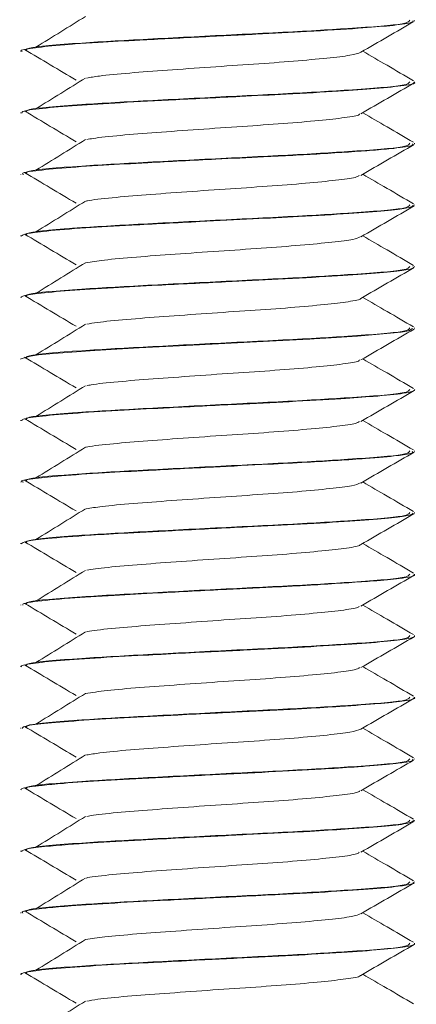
# Model space of a CAD drawing. Header units: millimetres. Extents: x 15 to 1486, y -3131 to -190.
# Tile 70 of 83: x 1059 to 1067, y -1431 to -1411. Entities that reach past the tile are written whole.
import ezdxf

# ---------------------------------------------------------------- set-up
doc = ezdxf.new("R2010")
doc.units = ezdxf.units.MM

msp = doc.modelspace()

# ---------------------------------------------------------------- linework, layer by layer
at = {"color": 7, "linetype": 'Continuous', "lineweight": 15}
for p, q in [((1067.293, -1410.921), (1067.293, -1410.912)), ((1059.293, -1411.537), (1059.293, -1411.546)), ((1067.293, -1412.172), (1067.293, -1412.162)), ((1059.293, -1412.787), (1059.293, -1412.797)), ((1067.293, -1413.422), (1067.293, -1413.412)), ((1059.293, -1414.037), (1059.293, -1414.047)), ((1067.293, -1414.671), (1067.293, -1414.662)), ((1059.293, -1415.287), (1059.293, -1415.297)), ((1067.293, -1415.922), (1067.293, -1415.912)), ((1059.293, -1416.537), (1059.293, -1416.546)), ((1067.293, -1417.172), (1067.293, -1417.162)), ((1059.293, -1417.787), (1059.293, -1417.796)), ((1067.293, -1418.421), (1067.293, -1418.412)), ((1059.293, -1419.037), (1059.293, -1419.047)), ((1067.293, -1419.672), (1067.293, -1419.662)), ((1059.293, -1420.287), (1059.293, -1420.296)), ((1067.293, -1420.922), (1067.293, -1420.912)), ((1059.293, -1421.537), (1059.293, -1421.547)), ((1067.293, -1422.172), (1067.293, -1422.162)), ((1059.293, -1422.787), (1059.293, -1422.797)), ((1067.293, -1423.421), (1067.293, -1423.412)), ((1059.293, -1424.037), (1059.293, -1424.046)), ((1067.293, -1424.672), (1067.293, -1424.662)), ((1059.293, -1425.287), (1059.293, -1425.297)), ((1067.293, -1425.922), (1067.293, -1425.912)), ((1059.293, -1426.537), (1059.293, -1426.546)), ((1067.293, -1427.171), (1067.293, -1427.162)), ((1059.293, -1427.787), (1059.293, -1427.797)), ((1067.293, -1428.422), (1067.293, -1428.412)), ((1059.293, -1429.037), (1059.293, -1429.047)), ((1067.293, -1429.671), (1067.293, -1429.662)), ((1059.293, -1430.287), (1059.293, -1430.296))]:
    msp.add_line(p, q, dxfattribs=at)
at = {"color": 7, "linetype": 'Continuous', "lineweight": 15, "flags": 128}
msp.add_lwpolyline([(1059.304, -1417.796), (1059.296, -1417.789), (1059.488, -1417.735), (1059.656, -1417.712), (1059.958, -1417.681), (1060.8, -1417.618), (1061.696, -1417.567), (1062.923, -1417.503), (1064.08, -1417.445), (1064.615, -1417.418), (1064.886, -1417.404), (1065.025, -1417.396), (1065.095, -1417.392), (1065.13, -1417.39), (1065.148, -1417.389), (1065.152, -1417.389), (1065.155, -1417.389), (1065.156, -1417.389), (1065.156, -1417.389), (1065.157, -1417.389), (1065.157, -1417.389), (1065.157, -1417.389), (1065.157, -1417.389), (1065.157, -1417.389), (1065.157, -1417.389), (1065.161, -1417.389), (1065.166, -1417.388), (1065.185, -1417.387), (1065.25, -1417.383), (1065.488, -1417.369), (1066.132, -1417.327), (1066.802, -1417.272), (1067.023, -1417.246), (1067.174, -1417.221), (1067.25, -1417.172)], dxfattribs=at)
at = {"color": 7, "linetype": 'Continuous', "lineweight": 15}
for points, knots in [([(1059.323, -1411.546), (1059.313, -1411.543), (1059.253, -1411.522), (1059.474, -1411.484), (1059.96, -1411.426), (1060.766, -1411.367), (1061.768, -1411.313), (1062.877, -1411.255), (1064.054, -1411.196), (1065.188, -1411.14), (1066.139, -1411.079), (1066.844, -1411.022), (1067.243, -1410.971), (1067.258, -1410.936), (1067.264, -1410.921)], [0, 0, 0, 0, 0.016047, 0.099028, 0.192878, 0.292241, 0.370637, 0.469032, 0.561913, 0.648996, 0.753016, 0.838399, 0.931548, 1, 1, 1, 1]), ([(1067.193, -1410.912), (1067.184, -1410.936), (1067.164, -1410.994), (1066.261, -1411.06), (1065.067, -1411.137), (1063.685, -1411.203), (1061.937, -1411.293), (1060.376, -1411.379), (1059.366, -1411.464), (1059.402, -1411.518), (1059.416, -1411.537)], [0, 0, 0, 0, 0.113602, 0.269778, 0.333458, 0.469245, 0.607313, 0.743015, 0.90468, 1, 1, 1, 1]), ([(1060.607, -1410.837), (1060.44, -1410.94), (1060.106, -1411.148), (1059.77, -1411.355), (1059.601, -1411.459)], [0, 0, 0, 0, 0.499949, 1, 1, 1, 1]), ([(1066.203, -1411.563), (1066.382, -1411.458), (1066.742, -1411.249), (1067.102, -1411.041), (1067.282, -1410.936)], [0, 0, 0, 0, 0.499672, 1, 1, 1, 1]), ([(1059.372, -1411.507), (1059.545, -1411.611), (1059.893, -1411.818), (1060.242, -1412.026), (1060.417, -1412.13)], [0, 0, 0, 0, 0.500049, 1, 1, 1, 1]), ([(1066.203, -1411.563), (1066.145, -1411.584), (1066.03, -1411.625), (1065.537, -1411.682), (1064.861, -1411.745), (1064.033, -1411.804), (1063.141, -1411.864), (1062.262, -1411.927), (1061.483, -1411.984), (1060.907, -1412.039), (1060.71, -1412.073), (1060.631, -1412.087)], [0, 0, 0, 0, 0.116065, 0.229864, 0.346274, 0.461076, 0.575913, 0.692313, 0.806106, 0.922228, 1, 1, 1, 1]), ([(1067.273, -1412.142), (1067.093, -1412.037), (1066.748, -1411.837), (1066.404, -1411.637), (1066.239, -1411.542)], [0, 0, 0, 0, 0.52256, 1, 1, 1, 1]), ([(1059.316, -1412.797), (1059.316, -1412.787), (1059.316, -1412.755), (1059.672, -1412.706), (1060.378, -1412.643), (1061.321, -1412.586), (1062.462, -1412.526), (1063.638, -1412.466), (1064.777, -1412.411), (1065.733, -1412.356), (1066.573, -1412.296), (1067.102, -1412.241), (1067.334, -1412.196), (1067.28, -1412.174), (1067.274, -1412.172)], [0, 0, 0, 0, 0.04809, 0.151476, 0.247468, 0.336025, 0.431929, 0.535921, 0.612833, 0.709897, 0.794188, 0.894068, 0.988023, 1, 1, 1, 1]), ([(1067.193, -1412.162), (1067.184, -1412.186), (1067.164, -1412.244), (1066.261, -1412.31), (1065.067, -1412.387), (1063.685, -1412.453), (1061.937, -1412.543), (1060.376, -1412.629), (1059.366, -1412.714), (1059.402, -1412.768), (1059.416, -1412.787)], [0, 0, 0, 0, 0.113602, 0.269778, 0.333458, 0.469245, 0.607313, 0.743015, 0.90468, 1, 1, 1, 1]), ([(1060.607, -1412.087), (1060.44, -1412.19), (1060.106, -1412.398), (1059.77, -1412.605), (1059.601, -1412.709)], [0, 0, 0, 0, 0.499949, 1, 1, 1, 1]), ([(1066.203, -1412.813), (1066.382, -1412.708), (1066.742, -1412.499), (1067.102, -1412.291), (1067.282, -1412.186)], [0, 0, 0, 0, 0.499672, 1, 1, 1, 1]), ([(1059.372, -1412.757), (1059.545, -1412.861), (1059.893, -1413.068), (1060.242, -1413.276), (1060.417, -1413.38)], [0, 0, 0, 0, 0.500049, 1, 1, 1, 1]), ([(1067.273, -1413.392), (1067.093, -1413.287), (1066.748, -1413.087), (1066.404, -1412.887), (1066.239, -1412.792)], [0, 0, 0, 0, 0.52256, 1, 1, 1, 1]), ([(1066.176, -1412.813), (1066.175, -1412.818), (1066.173, -1412.845), (1065.899, -1412.891), (1065.377, -1412.949), (1064.646, -1413.012), (1063.795, -1413.069), (1062.898, -1413.131), (1062.035, -1413.193), (1061.299, -1413.25), (1060.813, -1413.301), (1060.674, -1413.328), (1060.636, -1413.336)], [0, 0, 0, 0, 0.032206, 0.147572, 0.261932, 0.378467, 0.492471, 0.608287, 0.724211, 0.838145, 0.95466, 1, 1, 1, 1]), ([(1060.607, -1413.337), (1060.44, -1413.44), (1060.106, -1413.648), (1059.77, -1413.855), (1059.601, -1413.959)], [0, 0, 0, 0, 0.499949, 1, 1, 1, 1]), ([(1059.346, -1414.047), (1059.333, -1414.037), (1059.3, -1414.013), (1059.555, -1413.972), (1060.066, -1413.917), (1060.902, -1413.859), (1061.971, -1413.802), (1063.111, -1413.742), (1064.324, -1413.683), (1065.463, -1413.624), (1066.352, -1413.564), (1066.955, -1413.509), (1067.274, -1413.464), (1067.255, -1413.433), (1067.248, -1413.422)], [0, 0, 0, 0, 0.045768, 0.112252, 0.20905, 0.303372, 0.384462, 0.496961, 0.574804, 0.6745, 0.787673, 0.851995, 0.947025, 1, 1, 1, 1]), ([(1067.193, -1413.412), (1067.184, -1413.436), (1067.164, -1413.494), (1066.261, -1413.56), (1065.067, -1413.637), (1063.685, -1413.703), (1061.937, -1413.793), (1060.376, -1413.879), (1059.366, -1413.964), (1059.402, -1414.018), (1059.416, -1414.037)], [0, 0, 0, 0, 0.113602, 0.269778, 0.333458, 0.469245, 0.607313, 0.743015, 0.90468, 1, 1, 1, 1]), ([(1066.203, -1414.063), (1066.382, -1413.958), (1066.742, -1413.749), (1067.102, -1413.541), (1067.282, -1413.436)], [0, 0, 0, 0, 0.499672, 1, 1, 1, 1]), ([(1059.372, -1414.007), (1059.545, -1414.111), (1059.893, -1414.318), (1060.242, -1414.526), (1060.417, -1414.63)], [0, 0, 0, 0, 0.500049, 1, 1, 1, 1]), ([(1066.17, -1414.062), (1066.158, -1414.074), (1066.125, -1414.106), (1065.78, -1414.155), (1065.195, -1414.216), (1064.424, -1414.279), (1063.552, -1414.335), (1062.659, -1414.398), (1061.816, -1414.458), (1061.132, -1414.517), (1060.722, -1414.562), (1060.631, -1414.584), (1060.621, -1414.586)], [0, 0, 0, 0, 0.064601, 0.1789438, 0.2943215, 0.4105476, 0.524343, 0.6407193, 0.7557456, 0.8704122, 0.986887, 1, 1, 1, 1]), ([(1067.273, -1414.642), (1067.093, -1414.537), (1066.748, -1414.337), (1066.404, -1414.137), (1066.239, -1414.042)], [0, 0, 0, 0, 0.52256, 1, 1, 1, 1]), ([(1060.607, -1414.587), (1060.44, -1414.69), (1060.106, -1414.898), (1059.77, -1415.105), (1059.601, -1415.209)], [0, 0, 0, 0, 0.499949, 1, 1, 1, 1]), ([(1059.304, -1415.297), (1059.323, -1415.279), (1059.351, -1415.254), (1059.575, -1415.222), (1059.91, -1415.182), (1060.542, -1415.131), (1061.611, -1415.071), (1062.81, -1415.008), (1063.984, -1414.949), (1065.033, -1414.897), (1065.972, -1414.841), (1066.605, -1414.792), (1066.941, -1414.758), (1067.214, -1414.721), (1067.247, -1414.692), (1067.271, -1414.671)], [0, 0, 0, 0, 0.080978, 0.12039, 0.16626, 0.266506, 0.356369, 0.4715, 0.557471, 0.634639, 0.73208, 0.821606, 0.866081, 0.903502, 1, 1, 1, 1]), ([(1067.193, -1414.662), (1067.184, -1414.686), (1067.164, -1414.744), (1066.261, -1414.81), (1065.067, -1414.887), (1063.685, -1414.953), (1061.937, -1415.043), (1060.376, -1415.129), (1059.366, -1415.214), (1059.402, -1415.268), (1059.416, -1415.287)], [0, 0, 0, 0, 0.113602, 0.269778, 0.333458, 0.469245, 0.607313, 0.743015, 0.90468, 1, 1, 1, 1]), ([(1066.203, -1415.313), (1066.382, -1415.208), (1066.742, -1414.999), (1067.102, -1414.791), (1067.282, -1414.686)], [0, 0, 0, 0, 0.499672, 1, 1, 1, 1]), ([(1059.372, -1415.257), (1059.545, -1415.361), (1059.893, -1415.568), (1060.242, -1415.776), (1060.417, -1415.88)], [0, 0, 0, 0, 0.500049, 1, 1, 1, 1]), ([(1066.186, -1415.312), (1066.15, -1415.329), (1066.073, -1415.367), (1065.642, -1415.421), (1065, -1415.483), (1064.194, -1415.544), (1063.308, -1415.602), (1062.421, -1415.665), (1061.617, -1415.723), (1060.973, -1415.782), (1060.729, -1415.82), (1060.616, -1415.837)], [0, 0, 0, 0, 0.096694, 0.21016, 0.325937, 0.441103, 0.554963, 0.671143, 0.784889, 0.900199, 1, 1, 1, 1]), ([(1067.273, -1415.892), (1067.093, -1415.787), (1066.748, -1415.587), (1066.404, -1415.387), (1066.239, -1415.292)], [0, 0, 0, 0, 0.52256, 1, 1, 1, 1]), ([(1059.294, -1416.546), (1059.294, -1416.545), (1059.292, -1416.536), (1059.342, -1416.508), (1059.602, -1416.463), (1060.238, -1416.403), (1061.101, -1416.348), (1062.183, -1416.291), (1063.355, -1416.23), (1064.582, -1416.171), (1065.613, -1416.114), (1066.457, -1416.055), (1066.935, -1416.011), (1067.177, -1415.973), (1067.299, -1415.945), (1067.266, -1415.928), (1067.255, -1415.922)], [0, 0, 0, 0, 0.005945, 0.045317, 0.134339, 0.229783, 0.322279, 0.401552, 0.512736, 0.599279, 0.696799, 0.784499, 0.874255, 0.916357, 0.969744, 1, 1, 1, 1]), ([(1067.193, -1415.912), (1067.184, -1415.936), (1067.164, -1415.994), (1066.261, -1416.06), (1065.067, -1416.137), (1063.685, -1416.203), (1061.937, -1416.293), (1060.376, -1416.379), (1059.366, -1416.464), (1059.402, -1416.518), (1059.416, -1416.537)], [0, 0, 0, 0, 0.113602, 0.269778, 0.333458, 0.469245, 0.607313, 0.743015, 0.90468, 1, 1, 1, 1]), ([(1060.607, -1415.837), (1060.44, -1415.94), (1060.106, -1416.148), (1059.77, -1416.355), (1059.601, -1416.459)], [0, 0, 0, 0, 0.499949, 1, 1, 1, 1]), ([(1066.203, -1416.563), (1066.382, -1416.458), (1066.742, -1416.249), (1067.102, -1416.041), (1067.282, -1415.936)], [0, 0, 0, 0, 0.499672, 1, 1, 1, 1]), ([(1059.372, -1416.507), (1059.545, -1416.611), (1059.893, -1416.818), (1060.242, -1417.026), (1060.417, -1417.13)], [0, 0, 0, 0, 0.500049, 1, 1, 1, 1]), ([(1066.192, -1416.563), (1066.193, -1416.565), (1066.203, -1416.587), (1065.969, -1416.63), (1065.494, -1416.687), (1064.793, -1416.751), (1063.959, -1416.809), (1063.064, -1416.869), (1062.189, -1416.932), (1061.423, -1416.989), (1060.876, -1417.043), (1060.699, -1417.075), (1060.634, -1417.087)], [0, 0, 0, 0, 0.01005, 0.125973, 0.239892, 0.356394, 0.470888, 0.586084, 0.702387, 0.816166, 0.932464, 1, 1, 1, 1]), ([(1067.273, -1417.142), (1067.093, -1417.037), (1066.748, -1416.837), (1066.404, -1416.637), (1066.239, -1416.542)], [0, 0, 0, 0, 0.52256, 1, 1, 1, 1]), ([(1067.193, -1417.162), (1067.184, -1417.186), (1067.164, -1417.244), (1066.261, -1417.31), (1065.067, -1417.387), (1063.685, -1417.453), (1061.937, -1417.543), (1060.376, -1417.629), (1059.366, -1417.714), (1059.402, -1417.768), (1059.416, -1417.787)], [0, 0, 0, 0, 0.113602, 0.269778, 0.333458, 0.469245, 0.607313, 0.743015, 0.90468, 1, 1, 1, 1]), ([(1060.607, -1417.087), (1060.44, -1417.19), (1060.106, -1417.398), (1059.77, -1417.605), (1059.601, -1417.709)], [0, 0, 0, 0, 0.499949, 1, 1, 1, 1]), ([(1066.203, -1417.813), (1066.382, -1417.708), (1066.742, -1417.499), (1067.102, -1417.291), (1067.282, -1417.186)], [0, 0, 0, 0, 0.499672, 1, 1, 1, 1]), ([(1059.372, -1417.757), (1059.545, -1417.861), (1059.893, -1418.068), (1060.242, -1418.276), (1060.417, -1418.38)], [0, 0, 0, 0, 0.500049, 1, 1, 1, 1]), ([(1067.273, -1418.392), (1067.093, -1418.287), (1066.748, -1418.087), (1066.404, -1417.887), (1066.239, -1417.792)], [0, 0, 0, 0, 0.52256, 1, 1, 1, 1]), ([(1066.172, -1417.813), (1066.169, -1417.82), (1066.158, -1417.848), (1065.864, -1417.895), (1065.321, -1417.954), (1064.577, -1418.017), (1063.718, -1418.074), (1062.822, -1418.136), (1061.965, -1418.198), (1061.244, -1418.255), (1060.784, -1418.304), (1060.662, -1418.33), (1060.633, -1418.336)], [0, 0, 0, 0, 0.0424148, 0.1574608, 0.2721182, 0.3886012, 0.5024744, 0.6185117, 0.7341964, 0.8482971, 0.9648451, 1, 1, 1, 1]), ([(1060.607, -1418.337), (1060.44, -1418.44), (1060.106, -1418.648), (1059.77, -1418.855), (1059.601, -1418.959)], [0, 0, 0, 0, 0.499949, 1, 1, 1, 1]), ([(1059.317, -1419.047), (1059.318, -1419.036), (1059.323, -1419.004), (1059.687, -1418.954), (1060.399, -1418.891), (1061.317, -1418.836), (1062.42, -1418.778), (1063.592, -1418.718), (1064.801, -1418.66), (1065.754, -1418.604), (1066.56, -1418.547), (1067.033, -1418.501), (1067.239, -1418.46), (1067.278, -1418.437), (1067.302, -1418.426), (1067.29, -1418.422), (1067.289, -1418.421)], [0, 0, 0, 0, 0.053146, 0.151509, 0.248974, 0.34251, 0.421009, 0.530057, 0.61814, 0.715137, 0.789435, 0.891181, 0.947755, 0.979813, 0.997582, 1, 1, 1, 1]), ([(1067.193, -1418.412), (1067.184, -1418.436), (1067.164, -1418.494), (1066.261, -1418.56), (1065.067, -1418.637), (1063.685, -1418.703), (1061.937, -1418.793), (1060.376, -1418.879), (1059.366, -1418.964), (1059.402, -1419.018), (1059.416, -1419.037)], [0, 0, 0, 0, 0.113602, 0.269778, 0.333458, 0.469245, 0.607313, 0.743015, 0.90468, 1, 1, 1, 1]), ([(1066.203, -1419.063), (1066.382, -1418.958), (1066.742, -1418.749), (1067.102, -1418.541), (1067.282, -1418.436)], [0, 0, 0, 0, 0.499672, 1, 1, 1, 1]), ([(1059.372, -1419.007), (1059.545, -1419.111), (1059.893, -1419.318), (1060.242, -1419.526), (1060.417, -1419.63)], [0, 0, 0, 0, 0.500049, 1, 1, 1, 1]), ([(1066.173, -1419.062), (1066.155, -1419.076), (1066.109, -1419.11), (1065.738, -1419.16), (1065.135, -1419.221), (1064.353, -1419.284), (1063.475, -1419.34), (1062.584, -1419.404), (1061.749, -1419.463), (1061.083, -1419.522), (1060.694, -1419.565), (1060.615, -1419.586), (1060.613, -1419.586)], [0, 0, 0, 0, 0.074812, 0.188917, 0.30457, 0.420612, 0.534466, 0.650932, 0.765604, 0.880613, 0.996987, 1, 1, 1, 1]), ([(1067.273, -1419.642), (1067.093, -1419.537), (1066.748, -1419.337), (1066.404, -1419.137), (1066.239, -1419.042)], [0, 0, 0, 0, 0.52256, 1, 1, 1, 1]), ([(1060.607, -1419.587), (1060.44, -1419.69), (1060.106, -1419.898), (1059.77, -1420.105), (1059.601, -1420.209)], [0, 0, 0, 0, 0.499949, 1, 1, 1, 1]), ([(1059.346, -1420.296), (1059.329, -1420.29), (1059.262, -1420.263), (1059.55, -1420.223), (1060.106, -1420.164), (1060.911, -1420.108), (1061.968, -1420.053), (1063.132, -1419.991), (1064.236, -1419.938), (1065.324, -1419.881), (1066.279, -1419.819), (1066.859, -1419.769), (1067.117, -1419.733), (1067.271, -1419.704), (1067.253, -1419.683), (1067.243, -1419.672)], [0, 0, 0, 0, 0.029845, 0.124875, 0.208739, 0.304659, 0.385466, 0.492841, 0.583006, 0.648558, 0.769916, 0.864678, 0.900306, 0.944906, 1, 1, 1, 1]), ([(1067.193, -1419.662), (1067.184, -1419.686), (1067.164, -1419.744), (1066.261, -1419.81), (1065.067, -1419.887), (1063.685, -1419.953), (1061.937, -1420.043), (1060.376, -1420.129), (1059.366, -1420.214), (1059.402, -1420.268), (1059.416, -1420.287)], [0, 0, 0, 0, 0.113602, 0.269778, 0.333458, 0.469245, 0.607313, 0.743015, 0.90468, 1, 1, 1, 1]), ([(1066.203, -1420.313), (1066.382, -1420.208), (1066.742, -1419.999), (1067.102, -1419.791), (1067.282, -1419.686)], [0, 0, 0, 0, 0.499672, 1, 1, 1, 1]), ([(1059.372, -1420.257), (1059.545, -1420.361), (1059.893, -1420.568), (1060.242, -1420.776), (1060.417, -1420.88)], [0, 0, 0, 0, 0.500049, 1, 1, 1, 1]), ([(1066.195, -1420.311), (1066.149, -1420.331), (1066.055, -1420.371), (1065.595, -1420.426), (1064.937, -1420.489), (1064.121, -1420.549), (1063.231, -1420.607), (1062.347, -1420.671), (1061.555, -1420.728), (1060.942, -1420.785), (1060.721, -1420.821), (1060.624, -1420.837)], [0, 0, 0, 0, 0.1068581, 0.2202838, 0.3362143, 0.4510763, 0.5651916, 0.6813354, 0.79491, 0.9104556, 1, 1, 1, 1]), ([(1067.273, -1420.892), (1067.093, -1420.787), (1066.748, -1420.587), (1066.404, -1420.387), (1066.239, -1420.292)], [0, 0, 0, 0, 0.52256, 1, 1, 1, 1]), ([(1059.301, -1421.547), (1059.324, -1421.529), (1059.37, -1421.494), (1059.841, -1421.438), (1060.568, -1421.38), (1061.509, -1421.326), (1062.585, -1421.269), (1063.818, -1421.207), (1065.021, -1421.149), (1065.993, -1421.089), (1066.613, -1421.041), (1066.947, -1421.007), (1067.218, -1420.97), (1067.244, -1420.942), (1067.262, -1420.922)], [0, 0, 0, 0, 0.082452, 0.168582, 0.278198, 0.348914, 0.436598, 0.548003, 0.637952, 0.733983, 0.823025, 0.866225, 0.905576, 1, 1, 1, 1]), ([(1067.193, -1420.912), (1067.184, -1420.936), (1067.164, -1420.994), (1066.261, -1421.06), (1065.067, -1421.137), (1063.685, -1421.203), (1061.937, -1421.293), (1060.376, -1421.379), (1059.366, -1421.464), (1059.402, -1421.518), (1059.416, -1421.537)], [0, 0, 0, 0, 0.113602, 0.269778, 0.333458, 0.469245, 0.607313, 0.743015, 0.90468, 1, 1, 1, 1]), ([(1060.607, -1420.837), (1060.44, -1420.94), (1060.106, -1421.148), (1059.77, -1421.355), (1059.601, -1421.459)], [0, 0, 0, 0, 0.499949, 1, 1, 1, 1]), ([(1066.203, -1421.563), (1066.382, -1421.458), (1066.742, -1421.249), (1067.102, -1421.041), (1067.282, -1420.936)], [0, 0, 0, 0, 0.4996717, 1, 1, 1, 1]), ([(1059.372, -1421.507), (1059.545, -1421.611), (1059.893, -1421.818), (1060.242, -1422.026), (1060.417, -1422.13)], [0, 0, 0, 0, 0.500049, 1, 1, 1, 1]), ([(1066.183, -1421.563), (1066.184, -1421.566), (1066.189, -1421.59), (1065.938, -1421.635), (1065.441, -1421.692), (1064.726, -1421.756), (1063.884, -1421.814), (1062.988, -1421.875), (1062.118, -1421.937), (1061.365, -1421.994), (1060.847, -1422.047), (1060.688, -1422.076), (1060.636, -1422.086)], [0, 0, 0, 0, 0.020244, 0.135934, 0.250021, 0.366563, 0.480797, 0.596301, 0.712454, 0.82627, 0.942692, 1, 1, 1, 1]), ([(1067.273, -1422.142), (1067.093, -1422.037), (1066.748, -1421.837), (1066.404, -1421.637), (1066.239, -1421.542)], [0, 0, 0, 0, 0.52256, 1, 1, 1, 1]), ([(1059.338, -1422.797), (1059.332, -1422.785), (1059.32, -1422.759), (1059.615, -1422.713), (1060.194, -1422.656), (1061.113, -1422.597), (1062.2, -1422.54), (1063.369, -1422.479), (1064.346, -1422.432), (1064.972, -1422.399), (1065.668, -1422.359), (1066.425, -1422.308), (1067.066, -1422.247), (1067.328, -1422.201), (1067.28, -1422.175), (1067.274, -1422.172)], [0, 0, 0, 0, 0.058254, 0.120123, 0.230198, 0.323742, 0.402889, 0.514235, 0.600069, 0.637972, 0.675021, 0.789198, 0.873249, 0.985024, 1, 1, 1, 1]), ([(1067.193, -1422.162), (1067.184, -1422.186), (1067.164, -1422.244), (1066.261, -1422.31), (1065.067, -1422.387), (1063.685, -1422.453), (1061.937, -1422.543), (1060.376, -1422.629), (1059.366, -1422.714), (1059.402, -1422.768), (1059.416, -1422.787)], [0, 0, 0, 0, 0.113602, 0.269778, 0.333458, 0.469245, 0.607313, 0.743015, 0.90468, 1, 1, 1, 1]), ([(1060.607, -1422.087), (1060.44, -1422.19), (1060.106, -1422.398), (1059.77, -1422.605), (1059.601, -1422.709)], [0, 0, 0, 0, 0.499949, 1, 1, 1, 1]), ([(1066.203, -1422.813), (1066.382, -1422.708), (1066.742, -1422.499), (1067.102, -1422.291), (1067.282, -1422.186)], [0, 0, 0, 0, 0.499672, 1, 1, 1, 1]), ([(1059.372, -1422.757), (1059.545, -1422.861), (1059.893, -1423.068), (1060.242, -1423.276), (1060.417, -1423.38)], [0, 0, 0, 0, 0.500049, 1, 1, 1, 1]), ([(1067.273, -1423.392), (1067.093, -1423.287), (1066.748, -1423.087), (1066.404, -1422.887), (1066.239, -1422.792)], [0, 0, 0, 0, 0.52256, 1, 1, 1, 1]), ([(1066.17, -1422.812), (1066.163, -1422.822), (1066.143, -1422.852), (1065.826, -1422.9), (1065.264, -1422.959), (1064.507, -1423.023), (1063.642, -1423.079), (1062.747, -1423.142), (1061.896, -1423.203), (1061.191, -1423.26), (1060.755, -1423.308), (1060.648, -1423.332), (1060.629, -1423.336)], [0, 0, 0, 0, 0.052627, 0.167323, 0.282327, 0.398716, 0.512518, 0.628736, 0.744141, 0.858468, 0.975007, 1, 1, 1, 1]), ([(1060.607, -1423.337), (1060.44, -1423.44), (1060.106, -1423.648), (1059.77, -1423.855), (1059.601, -1423.959)], [0, 0, 0, 0, 0.499949, 1, 1, 1, 1]), ([(1059.309, -1424.046), (1059.302, -1424.044), (1059.29, -1424.04), (1059.304, -1424.032), (1059.334, -1424.014), (1059.497, -1423.979), (1059.965, -1423.926), (1060.77, -1423.867), (1061.484, -1423.828), (1061.956, -1423.803), (1062.327, -1423.783), (1063.055, -1423.746), (1064.109, -1423.693), (1065.216, -1423.638), (1066.157, -1423.577), (1066.863, -1423.521), (1067.21, -1423.47), (1067.302, -1423.436), (1067.291, -1423.422), (1067.29, -1423.421)], [0, 0, 0, 0, 0.009527, 0.019723, 0.038431, 0.101293, 0.194085, 0.286384, 0.378676, 0.388537, 0.407436, 0.472254, 0.564912, 0.656571, 0.750138, 0.841911, 0.934435, 0.995441, 1, 1, 1, 1]), ([(1067.193, -1423.412), (1067.184, -1423.436), (1067.164, -1423.494), (1066.261, -1423.56), (1065.067, -1423.637), (1063.685, -1423.703), (1061.937, -1423.793), (1060.376, -1423.879), (1059.366, -1423.964), (1059.402, -1424.018), (1059.416, -1424.037)], [0, 0, 0, 0, 0.113602, 0.269778, 0.333458, 0.469245, 0.607313, 0.743015, 0.90468, 1, 1, 1, 1]), ([(1066.203, -1424.063), (1066.382, -1423.958), (1066.742, -1423.749), (1067.102, -1423.541), (1067.282, -1423.436)], [0, 0, 0, 0, 0.4996717, 1, 1, 1, 1]), ([(1059.372, -1424.007), (1059.545, -1424.111), (1059.893, -1424.318), (1060.242, -1424.526), (1060.417, -1424.63)], [0, 0, 0, 0, 0.500049, 1, 1, 1, 1]), ([(1066.177, -1424.062), (1066.152, -1424.077), (1066.093, -1424.113), (1065.695, -1424.165), (1065.074, -1424.227), (1064.28, -1424.288), (1063.398, -1424.346), (1062.508, -1424.409), (1061.692, -1424.467), (1061.01, -1424.527), (1060.739, -1424.568), (1060.605, -1424.588)], [0, 0, 0, 0, 0.084764, 0.198351, 0.313893, 0.429363, 0.542996, 0.659162, 0.773184, 0.888163, 1, 1, 1, 1]), ([(1067.273, -1424.642), (1067.093, -1424.537), (1066.748, -1424.337), (1066.404, -1424.137), (1066.239, -1424.042)], [0, 0, 0, 0, 0.52256, 1, 1, 1, 1]), ([(1060.607, -1424.587), (1060.44, -1424.69), (1060.106, -1424.898), (1059.77, -1425.105), (1059.601, -1425.209)], [0, 0, 0, 0, 0.499949, 1, 1, 1, 1]), ([(1059.328, -1425.297), (1059.33, -1425.283), (1059.336, -1425.25), (1059.73, -1425.2), (1060.422, -1425.139), (1061.368, -1425.084), (1062.343, -1425.032), (1063.121, -1424.993), (1063.894, -1424.954), (1064.452, -1424.927), (1064.92, -1424.902), (1065.273, -1424.882), (1065.895, -1424.845), (1066.481, -1424.802), (1066.88, -1424.766), (1067.166, -1424.727), (1067.338, -1424.694), (1067.283, -1424.673), (1067.278, -1424.672)], [0, 0, 0, 0, 0.0652, 0.156852, 0.250402, 0.342149, 0.434667, 0.495454, 0.52829, 0.619596, 0.630407, 0.649596, 0.713017, 0.805899, 0.851396, 0.897599, 0.991119, 1, 1, 1, 1]), ([(1067.193, -1424.662), (1067.184, -1424.686), (1067.164, -1424.744), (1066.261, -1424.81), (1065.067, -1424.887), (1063.685, -1424.953), (1061.937, -1425.043), (1060.376, -1425.129), (1059.366, -1425.214), (1059.402, -1425.268), (1059.416, -1425.287)], [0, 0, 0, 0, 0.113602, 0.269778, 0.333458, 0.469245, 0.607313, 0.743015, 0.90468, 1, 1, 1, 1]), ([(1066.203, -1425.313), (1066.382, -1425.208), (1066.742, -1424.999), (1067.102, -1424.791), (1067.282, -1424.686)], [0, 0, 0, 0, 0.499672, 1, 1, 1, 1]), ([(1059.372, -1425.257), (1059.545, -1425.361), (1059.893, -1425.568), (1060.242, -1425.776), (1060.417, -1425.88)], [0, 0, 0, 0, 0.5000494, 1, 1, 1, 1]), ([(1066.202, -1425.312), (1066.146, -1425.333), (1066.035, -1425.374), (1065.546, -1425.431), (1064.872, -1425.494), (1064.046, -1425.554), (1063.154, -1425.613), (1062.274, -1425.676), (1061.493, -1425.733), (1060.912, -1425.789), (1060.711, -1425.823), (1060.63, -1425.837)], [0, 0, 0, 0, 0.115136, 0.22882, 0.345107, 0.459866, 0.574536, 0.690846, 0.804547, 0.920531, 1, 1, 1, 1]), ([(1067.273, -1425.892), (1067.093, -1425.787), (1066.748, -1425.587), (1066.404, -1425.387), (1066.239, -1425.292)], [0, 0, 0, 0, 0.52256, 1, 1, 1, 1]), ([(1059.295, -1426.546), (1059.298, -1426.54), (1059.308, -1426.515), (1059.445, -1426.489), (1059.639, -1426.464), (1059.806, -1426.445), (1060.204, -1426.407), (1060.97, -1426.355), (1062.021, -1426.3), (1063.178, -1426.239), (1064.346, -1426.183), (1065.329, -1426.13), (1065.923, -1426.092), (1066.19, -1426.073), (1066.259, -1426.068), (1066.279, -1426.066), (1066.539, -1426.046), (1066.831, -1426.022), (1067.117, -1425.984), (1067.281, -1425.954), (1067.26, -1425.931), (1067.25, -1425.922)], [0, 0, 0, 0, 0.02882, 0.12012, 0.130866, 0.150034, 0.213543, 0.306412, 0.397878, 0.491396, 0.58341, 0.675632, 0.74397, 0.762032, 0.767021, 0.768505, 0.769315, 0.860694, 0.892793, 0.953928, 1, 1, 1, 1]), ([(1067.193, -1425.912), (1067.184, -1425.936), (1067.164, -1425.994), (1066.261, -1426.06), (1065.067, -1426.137), (1063.685, -1426.203), (1061.937, -1426.293), (1060.376, -1426.379), (1059.366, -1426.464), (1059.402, -1426.518), (1059.416, -1426.537)], [0, 0, 0, 0, 0.113602, 0.269778, 0.333458, 0.469245, 0.607313, 0.743015, 0.90468, 1, 1, 1, 1]), ([(1060.607, -1425.837), (1060.44, -1425.94), (1060.106, -1426.148), (1059.77, -1426.355), (1059.601, -1426.459)], [0, 0, 0, 0, 0.499949, 1, 1, 1, 1]), ([(1066.203, -1426.563), (1066.382, -1426.458), (1066.739, -1426.251), (1067.096, -1426.044), (1067.273, -1425.942)], [0, 0, 0, 0, 0.504063, 1, 1, 1, 1]), ([(1059.372, -1426.507), (1059.545, -1426.611), (1059.893, -1426.818), (1060.242, -1427.026), (1060.417, -1427.13)], [0, 0, 0, 0, 0.5000494, 1, 1, 1, 1]), ([(1066.177, -1426.563), (1066.176, -1426.568), (1066.175, -1426.594), (1065.905, -1426.64), (1065.386, -1426.698), (1064.658, -1426.761), (1063.808, -1426.819), (1062.912, -1426.88), (1062.047, -1426.942), (1061.309, -1426.999), (1060.818, -1427.05), (1060.677, -1427.078), (1060.636, -1427.086)], [0, 0, 0, 0, 0.030446, 0.145863, 0.260178, 0.376717, 0.49075, 0.606523, 0.722485, 0.836396, 0.952901, 1, 1, 1, 1]), ([(1067.273, -1427.142), (1067.093, -1427.037), (1066.748, -1426.837), (1066.404, -1426.637), (1066.239, -1426.542)], [0, 0, 0, 0, 0.52256, 1, 1, 1, 1]), ([(1059.306, -1427.797), (1059.327, -1427.779), (1059.37, -1427.744), (1059.772, -1427.697), (1060.232, -1427.657), (1060.804, -1427.616), (1061.371, -1427.584), (1062.086, -1427.546), (1062.843, -1427.506), (1063.884, -1427.454), (1064.637, -1427.417), (1064.994, -1427.398), (1065.02, -1427.396), (1065.112, -1427.391), (1065.45, -1427.372), (1066.063, -1427.334), (1066.744, -1427.281), (1067.215, -1427.227), (1067.256, -1427.189), (1067.276, -1427.171)], [0, 0, 0, 0, 0.083701, 0.16903, 0.233821, 0.269844, 0.361214, 0.393219, 0.454452, 0.546661, 0.638864, 0.639602, 0.641024, 0.645916, 0.663896, 0.732514, 0.824833, 0.916744, 1, 1, 1, 1]), ([(1067.193, -1427.162), (1067.184, -1427.186), (1067.164, -1427.244), (1066.261, -1427.31), (1065.067, -1427.387), (1063.685, -1427.453), (1061.937, -1427.543), (1060.376, -1427.629), (1059.366, -1427.714), (1059.402, -1427.768), (1059.416, -1427.787)], [0, 0, 0, 0, 0.1136023, 0.2697776, 0.3334577, 0.4692453, 0.6073129, 0.7430149, 0.9046797, 1, 1, 1, 1]), ([(1060.607, -1427.087), (1060.44, -1427.19), (1060.106, -1427.398), (1059.77, -1427.605), (1059.601, -1427.709)], [0, 0, 0, 0, 0.499949, 1, 1, 1, 1]), ([(1066.203, -1427.813), (1066.382, -1427.708), (1066.742, -1427.499), (1067.102, -1427.291), (1067.282, -1427.186)], [0, 0, 0, 0, 0.4996717, 1, 1, 1, 1]), ([(1059.372, -1427.757), (1059.545, -1427.861), (1059.893, -1428.068), (1060.242, -1428.276), (1060.417, -1428.38)], [0, 0, 0, 0, 0.500049, 1, 1, 1, 1]), ([(1067.273, -1428.392), (1067.093, -1428.287), (1066.748, -1428.087), (1066.404, -1427.887), (1066.239, -1427.792)], [0, 0, 0, 0, 0.52256, 1, 1, 1, 1]), ([(1066.17, -1427.812), (1066.159, -1427.824), (1066.128, -1427.855), (1065.787, -1427.905), (1065.205, -1427.965), (1064.437, -1428.028), (1063.565, -1428.084), (1062.672, -1428.147), (1061.827, -1428.207), (1061.14, -1428.266), (1060.727, -1428.311), (1060.633, -1428.334), (1060.623, -1428.336)], [0, 0, 0, 0, 0.0628399, 0.1772297, 0.2925558, 0.4088095, 0.5226007, 0.6389573, 0.7540427, 0.8686542, 0.9851421, 1, 1, 1, 1]), ([(1060.607, -1428.337), (1060.44, -1428.44), (1060.106, -1428.648), (1059.77, -1428.855), (1059.601, -1428.959)], [0, 0, 0, 0, 0.499949, 1, 1, 1, 1]), ([(1059.336, -1429.047), (1059.322, -1429.036), (1059.308, -1429.026), (1059.339, -1429.016), (1059.341, -1429.016), (1059.349, -1429.013), (1059.381, -1429.004), (1059.469, -1428.987), (1059.602, -1428.969), (1059.738, -1428.953), (1059.924, -1428.933), (1060.361, -1428.895), (1061.174, -1428.844), (1062.254, -1428.787), (1063.076, -1428.745), (1063.582, -1428.719), (1063.963, -1428.701), (1064.683, -1428.666), (1065.63, -1428.613), (1066.48, -1428.553), (1066.946, -1428.51), (1067.184, -1428.471), (1067.303, -1428.445), (1067.269, -1428.427), (1067.258, -1428.422)], [0, 0, 0, 0, 0.047748, 0.0481, 0.048785, 0.051154, 0.059885, 0.093311, 0.139345, 0.148843, 0.167637, 0.23301, 0.325311, 0.417227, 0.510747, 0.520033, 0.538429, 0.602454, 0.695244, 0.788477, 0.879756, 0.914055, 0.97333, 1, 1, 1, 1]), ([(1067.193, -1428.412), (1067.184, -1428.436), (1067.164, -1428.494), (1066.261, -1428.56), (1065.067, -1428.637), (1063.685, -1428.703), (1061.937, -1428.793), (1060.376, -1428.879), (1059.366, -1428.964), (1059.402, -1429.018), (1059.416, -1429.037)], [0, 0, 0, 0, 0.113602, 0.269778, 0.333458, 0.469245, 0.607313, 0.743015, 0.90468, 1, 1, 1, 1]), ([(1066.203, -1429.063), (1066.382, -1428.958), (1066.742, -1428.749), (1067.102, -1428.541), (1067.282, -1428.436)], [0, 0, 0, 0, 0.499672, 1, 1, 1, 1]), ([(1059.372, -1429.007), (1059.545, -1429.111), (1059.893, -1429.318), (1060.242, -1429.526), (1060.417, -1429.63)], [0, 0, 0, 0, 0.5000494, 1, 1, 1, 1]), ([(1066.184, -1429.062), (1066.15, -1429.079), (1066.076, -1429.117), (1065.65, -1429.17), (1065.011, -1429.232), (1064.207, -1429.293), (1063.321, -1429.351), (1062.434, -1429.415), (1061.628, -1429.472), (1060.979, -1429.531), (1060.731, -1429.569), (1060.615, -1429.587)], [0, 0, 0, 0, 0.09494, 0.208419, 0.324165, 0.43938, 0.553201, 0.669383, 0.783165, 0.89843, 1, 1, 1, 1]), ([(1067.273, -1429.642), (1067.093, -1429.537), (1066.748, -1429.337), (1066.404, -1429.137), (1066.239, -1429.042)], [0, 0, 0, 0, 0.52256, 1, 1, 1, 1]), ([(1060.607, -1429.587), (1060.44, -1429.69), (1060.106, -1429.898), (1059.77, -1430.105), (1059.601, -1430.209)], [0, 0, 0, 0, 0.499949, 1, 1, 1, 1]), ([(1059.311, -1430.296), (1059.303, -1430.294), (1059.293, -1430.291), (1059.298, -1430.287), (1059.303, -1430.281), (1059.338, -1430.263), (1059.499, -1430.228), (1059.977, -1430.175), (1060.785, -1430.116), (1061.499, -1430.077), (1061.969, -1430.052), (1062.341, -1430.033), (1063.072, -1429.995), (1064.128, -1429.942), (1065.232, -1429.887), (1066.17, -1429.826), (1066.873, -1429.77), (1067.213, -1429.719), (1067.303, -1429.686), (1067.291, -1429.672), (1067.291, -1429.671)], [0, 0, 0, 0, 0.011022, 0.014346, 0.020001, 0.038298, 0.102753, 0.195587, 0.287877, 0.38016, 0.38959, 0.40835, 0.473756, 0.566373, 0.65807, 0.751638, 0.843374, 0.935945, 0.996151, 1, 1, 1, 1]), ([(1067.193, -1429.662), (1067.184, -1429.686), (1067.164, -1429.744), (1066.261, -1429.81), (1065.067, -1429.887), (1063.685, -1429.953), (1061.937, -1430.043), (1060.376, -1430.129), (1059.366, -1430.214), (1059.402, -1430.268), (1059.416, -1430.287)], [0, 0, 0, 0, 0.113602, 0.269778, 0.333458, 0.469245, 0.607313, 0.743015, 0.90468, 1, 1, 1, 1]), ([(1066.203, -1430.313), (1066.382, -1430.208), (1066.742, -1429.999), (1067.102, -1429.791), (1067.282, -1429.686)], [0, 0, 0, 0, 0.499672, 1, 1, 1, 1]), ([(1059.372, -1430.257), (1059.545, -1430.361), (1059.893, -1430.568), (1060.242, -1430.776), (1060.417, -1430.88)], [0, 0, 0, 0, 0.500049, 1, 1, 1, 1]), ([(1066.194, -1430.313), (1066.194, -1430.314), (1066.205, -1430.336), (1065.974, -1430.379), (1065.503, -1430.436), (1064.804, -1430.5), (1063.972, -1430.558), (1063.077, -1430.618), (1062.202, -1430.681), (1061.434, -1430.738), (1060.882, -1430.792), (1060.701, -1430.825), (1060.634, -1430.837)], [0, 0, 0, 0, 0.008293, 0.124253, 0.238148, 0.354639, 0.469184, 0.584322, 0.700647, 0.814426, 0.930699, 1, 1, 1, 1]), ([(1067.273, -1430.892), (1067.093, -1430.787), (1066.748, -1430.587), (1066.404, -1430.387), (1066.239, -1430.292)], [0, 0, 0, 0, 0.52256, 1, 1, 1, 1]), ([(1060.607, -1430.837), (1060.44, -1430.94), (1060.106, -1431.148), (1059.77, -1431.355), (1059.601, -1431.459)], [0, 0, 0, 0, 0.499949, 1, 1, 1, 1])]:
    msp.add_open_spline(points, degree=3, knots=knots, dxfattribs=at)

doc.saveas('drawing.dxf')
